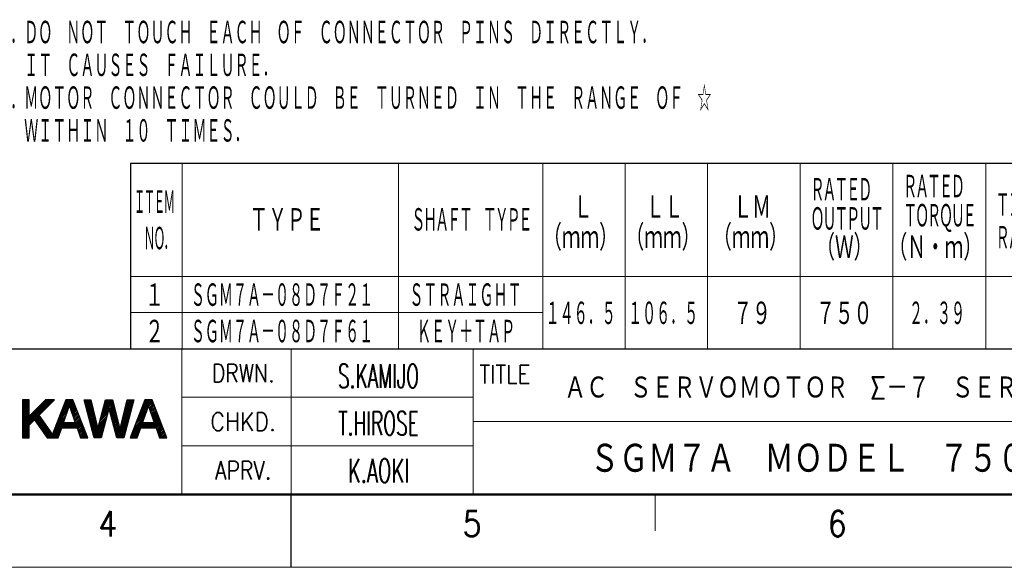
# Model space of a CAD drawing. Header units: millimetres. Extents: x 0 to 594, y 0 to 420.
# Tile 63 of 112: x 244 to 435, y 0 to 106. Entities that reach past the tile are written whole.
import ezdxf

# ---------------------------------------------------------------- set-up
doc = ezdxf.new("R2010")
doc.units = ezdxf.units.MM
doc.header["$LTSCALE"] = 0.257233
doc.layers.add('NoLayerName_001', color=7, linetype='Continuous')
doc.styles.get("Standard").update_dxf_attribs({"font": 'txt', "bigfont": 'extfont2'})

# ---------------------------------------------------------------- blocks, each defined once
blk = doc.blocks.new('JZB_0004')
at = {"layer": 'NoLayerName_001', "color": 3, "lineweight": 13}
for s, insert, char_height, attachment_point in [('\\A1;\\W0.5714;S.KAMIJO', (84.82, 14.64), 3.27, 5), ('\\A1;\\W0.8333;ＡＣ\u3000ＳＥＲＶＯＭＯＴＯＲ\u3000Σ－７\u3000ＳＥＲＩＥＳ', (110.32, 13.01), 3.27, 4), ('\\A1;\\W0.5714;T.HIROSE', (84.82, 8.14), 3.27, 5), ('\\A1;\\W0.8333;ＳＧＭ７Ａ\u3000ＭＯＤＥＬ\u3000７５０Ｗ', (145.82, 3.26), 4.36, 5), ('\\A1;\\W0.6000;K.AOKI', (84.82, 1.64), 3.27, 5)]:
    blk.add_mtext(s, dxfattribs=dict(at, insert=insert, char_height=char_height, attachment_point=attachment_point))

msp = doc.modelspace()

# ---------------------------------------------------------------- linework, layer by layer
at = {"layer": 'NoLayerName_001', "color": 7, "linetype": 'Continuous', "lineweight": 25}
for p, q in [((265.8331, 78.4268), (265.8331, 42.4268)), ((265.8331, 78.4268), (579.8331, 78.4268)), ((35.3557, 42.4268), (579.8331, 42.4268)), ((246.124, 32.5256), (244.8237, 32.5256)), ((244.8237, 32.5256), (244.8237, 25.112)), ((244.8237, 32.4895), (244.8598, 32.5256)), ((244.8237, 32.1895), (245.1598, 32.5256)), ((244.8237, 31.8895), (245.4598, 32.5256)), ((244.8237, 31.5895), (245.7598, 32.5256)), ((244.8237, 31.2895), (246.0598, 32.5256)), ((244.8237, 27.9894), (249.3598, 32.5256)), ((244.8237, 27.6894), (249.6598, 32.5256)), ((244.8237, 27.3894), (249.9598, 32.5256)), ((244.8237, 27.0894), (250.2598, 32.5256)), ((244.8237, 26.7894), (250.5598, 32.5256)), ((244.8237, 26.4894), (250.8598, 32.5256)), ((246.124, 29.3208), (246.124, 32.5256)), ((249.3082, 32.5256), (246.124, 29.3208)), ((248.0573, 29.5366), (251.0282, 32.5256)), ((251.0282, 32.5256), (249.3082, 32.5256)), ((253.2521, 32.5254), (250.6674, 25.832)), ((252.4924, 30.5581), (254.4598, 32.5255)), ((252.6811, 31.0468), (254.1598, 32.5255)), ((252.8699, 31.5356), (253.8598, 32.5255)), ((253.0586, 32.0243), (253.5598, 32.5255)), ((253.2473, 32.513), (253.2597, 32.5254)), ((254.6354, 32.5255), (253.2521, 32.5254)), ((257.4994, 25.113), (254.6354, 32.5255)), ((256.7889, 32.5256), (258.1186, 32.5256)), ((258.7541, 25.1121), (256.7889, 32.5256)), ((256.8038, 32.4695), (256.8599, 32.5256)), ((256.8667, 32.2323), (257.1599, 32.5256)), ((256.9295, 31.9952), (257.4599, 32.5256)), ((256.9924, 31.758), (257.7599, 32.5256)), ((257.0552, 31.5209), (258.0599, 32.5256)), ((258.1186, 32.5256), (259.4667, 26.8577)), ((259.4884, 26.8577), (260.9669, 32.5256)), ((260.5105, 30.7762), (262.26, 32.5256)), ((260.6164, 31.182), (261.96, 32.5256)), ((260.7223, 31.5879), (261.66, 32.5256)), ((260.8282, 31.9938), (261.36, 32.5256)), ((260.934, 32.3997), (261.06, 32.5256)), ((260.9669, 32.5256), (262.2893, 32.5256)), ((262.2893, 32.5256), (263.7627, 26.8577)), ((263.7892, 26.8594), (265.1337, 32.5256)), ((266.4665, 32.5256), (264.49, 25.1121)), ((264.7211, 30.7867), (266.46, 32.5256)), ((264.8144, 31.18), (266.16, 32.5256)), ((264.9078, 31.5733), (265.86, 32.5256)), ((265.0011, 31.9667), (265.56, 32.5256)), ((265.0944, 32.36), (265.26, 32.5256)), ((265.1337, 32.5256), (266.4665, 32.5256)), ((268.6058, 32.5254), (265.7433, 25.1121)), ((267.8798, 30.6454), (269.76, 32.5255)), ((268.0685, 31.1341), (269.4599, 32.5255)), ((268.2572, 31.6228), (269.1599, 32.5255)), ((268.4459, 32.1115), (268.8599, 32.5255)), ((269.9892, 32.5255), (268.6058, 32.5254)), ((272.8531, 25.113), (269.9892, 32.5255)), ((244.8237, 30.9895), (246.124, 32.2898)), ((244.8237, 30.6895), (246.124, 31.9898)), ((244.8237, 30.3895), (246.124, 31.6898)), ((244.8237, 30.0895), (246.124, 31.3898)), ((244.8237, 29.7895), (246.124, 31.0898)), ((244.8237, 29.4895), (246.124, 30.7898)), ((251.9262, 29.0919), (253.8476, 31.0133)), ((252.115, 29.5806), (254.7537, 32.2194)), ((252.3037, 30.0694), (254.6701, 32.4358)), ((252.8041, 28.064), (253.9305, 31.2476)), ((253.9305, 31.2476), (253.9573, 31.2476)), ((253.9573, 31.2476), (255.0789, 28.064)), ((253.9898, 31.1554), (254.8373, 32.003)), ((254.0679, 30.9336), (254.9209, 31.7866)), ((254.1461, 30.7118), (255.0045, 31.5702)), ((254.2242, 30.4899), (255.0881, 31.3538)), ((254.3024, 30.2681), (255.1717, 31.1374)), ((254.3806, 30.0462), (255.2554, 30.921)), ((254.4587, 29.8244), (255.339, 30.7046)), ((257.1181, 31.2838), (258.165, 32.3306)), ((257.181, 31.0466), (258.2226, 32.0883)), ((257.2438, 30.8095), (258.2803, 31.8459)), ((257.3067, 30.5723), (258.3379, 31.6036)), ((257.3696, 30.3352), (258.3956, 31.3612)), ((257.4324, 30.0981), (258.4532, 31.1188)), ((257.4953, 29.8609), (258.5109, 30.8765)), ((257.5581, 29.6238), (258.5685, 30.6341)), ((260.0871, 29.1527), (261.5802, 30.6459)), ((261.6168, 30.782), (260.0936, 25.1121)), ((260.1929, 29.5585), (262.4689, 31.8346)), ((260.2988, 29.9644), (262.4071, 32.0727)), ((260.4047, 30.3703), (262.3452, 32.3108)), ((261.6385, 30.782), (261.6168, 30.782)), ((263.1434, 25.1121), (261.6385, 30.782)), ((261.6548, 30.7204), (262.5308, 31.5965)), ((261.7177, 30.4833), (262.5927, 31.3583)), ((261.7807, 30.2463), (262.6546, 31.1202)), ((261.8436, 30.0092), (262.7165, 30.8821)), ((261.9065, 29.7721), (262.7784, 30.644)), ((264.3477, 29.2133), (266.0327, 30.8982)), ((264.4411, 29.6066), (266.1417, 31.3073)), ((264.5344, 30), (266.2508, 31.7164)), ((264.6277, 30.3933), (266.3598, 32.1254)), ((267.125, 28.6905), (269.0664, 30.6319)), ((267.3137, 29.1792), (269.2306, 31.0962)), ((267.5024, 29.6679), (270.0926, 32.2581)), ((267.6911, 30.1567), (270.009, 32.4745)), ((268.1579, 28.064), (269.2842, 31.2476)), ((269.2842, 31.2476), (269.3111, 31.2476)), ((269.3111, 31.2476), (270.4326, 28.064)), ((269.3296, 31.1951), (270.1762, 32.0417)), ((269.4077, 30.9733), (270.2598, 31.8253)), ((269.4859, 30.7514), (270.3434, 31.6089)), ((269.5641, 30.5296), (270.427, 31.3925)), ((269.6422, 30.3077), (270.5106, 31.1761)), ((269.7204, 30.0859), (270.5942, 30.9597)), ((269.7985, 29.864), (270.6778, 30.7433)), ((244.8237, 29.1895), (246.124, 30.4898)), ((244.8237, 28.8895), (246.124, 30.1897)), ((244.8237, 28.5894), (246.124, 29.8897)), ((244.8237, 28.2894), (246.124, 29.5897)), ((247.2179, 28.5836), (248.1042, 29.4699)), ((247.3403, 28.406), (248.2282, 29.294)), ((247.4627, 28.2285), (248.3522, 29.118)), ((247.5852, 28.0509), (248.4762, 28.942)), ((247.7076, 27.8733), (248.6002, 28.766)), ((250.6674, 25.832), (248.0573, 29.5366)), ((250.9826, 26.6483), (253.0263, 28.692)), ((251.1713, 27.137), (253.1906, 29.1562)), ((251.3601, 27.6257), (253.3548, 29.6205)), ((251.5488, 28.1145), (253.5191, 30.0848)), ((251.7375, 28.6032), (253.6834, 30.549)), ((254.0969, 27.0625), (256.0078, 28.9735)), ((254.3969, 27.0625), (256.0914, 28.7571)), ((254.5369, 29.6025), (255.4226, 30.4882)), ((254.615, 29.3807), (255.5062, 30.2718)), ((254.6932, 29.1589), (255.5898, 30.0554)), ((254.7714, 28.937), (255.6734, 29.839)), ((254.8495, 28.7152), (255.757, 29.6227)), ((254.9277, 28.4933), (255.8406, 29.4063)), ((255.0059, 28.2715), (255.9242, 29.1899)), ((257.621, 29.3866), (258.6261, 30.3918)), ((257.6839, 29.1495), (258.6838, 30.1494)), ((257.7467, 28.9124), (258.7414, 29.9071)), ((257.8096, 28.6752), (258.7991, 29.6647)), ((257.8725, 28.4381), (258.8567, 29.4223)), ((257.9353, 28.2009), (258.9144, 29.18)), ((257.9982, 27.9638), (258.972, 28.9376)), ((258.0611, 27.7267), (259.0297, 28.6953)), ((259.6636, 27.5292), (261.1395, 29.005)), ((259.7694, 27.935), (261.2497, 29.4152)), ((259.8753, 28.3409), (261.3598, 29.8254)), ((259.9812, 28.7468), (261.47, 30.2356)), ((261.9695, 29.535), (262.8403, 30.4059)), ((262.0324, 29.298), (262.9022, 30.1678)), ((262.0953, 29.0609), (262.9641, 29.9297)), ((262.1582, 28.8238), (263.026, 29.6916)), ((262.2212, 28.5867), (263.0879, 29.4535)), ((262.2841, 28.3497), (263.1498, 29.2154)), ((262.347, 28.1126), (263.2117, 28.9773)), ((262.4099, 27.8755), (263.2736, 28.7392)), ((263.8811, 27.2466), (265.4874, 28.8529)), ((263.9744, 27.6399), (265.5964, 29.262)), ((264.0677, 28.0333), (265.7055, 29.671)), ((264.1611, 28.4266), (265.8145, 30.0801)), ((264.2544, 28.82), (265.9236, 30.4892)), ((266.3702, 26.7357), (268.4095, 28.775)), ((266.5589, 27.2244), (268.5737, 29.2392)), ((266.7476, 27.7131), (268.7379, 29.7035)), ((266.9363, 28.2018), (268.9022, 30.1677)), ((269.697, 27.0625), (271.4303, 28.7957)), ((269.8767, 29.6422), (270.7614, 30.5269)), ((269.9548, 29.4203), (270.845, 30.3105)), ((270.033, 29.1985), (270.9286, 30.0941)), ((270.1111, 28.9766), (271.0122, 29.8777)), ((270.1893, 28.7548), (271.0958, 29.6613)), ((270.2674, 28.5329), (271.1794, 29.4449)), ((270.3456, 28.3111), (271.263, 29.2285)), ((270.4237, 28.0892), (271.3467, 29.0121)), ((244.8237, 26.1894), (246.124, 27.4897)), ((244.8237, 25.8894), (246.124, 27.1897)), ((244.8237, 25.5894), (246.124, 26.8897)), ((246.124, 27.5914), (247.1738, 28.6476)), ((246.124, 25.112), (246.124, 27.5914)), ((247.1738, 28.6476), (249.6108, 25.1121)), ((247.83, 27.6957), (248.7242, 28.59)), ((247.9524, 27.5181), (248.8483, 28.414)), ((248.0748, 27.3405), (248.9723, 28.238)), ((248.1972, 27.1629), (249.0963, 28.062)), ((248.3196, 26.9853), (249.2203, 27.886)), ((248.442, 26.8077), (249.3443, 27.71)), ((248.5644, 26.6301), (249.4683, 27.534)), ((248.6869, 26.4525), (249.5923, 27.358)), ((248.8093, 26.2749), (249.7163, 27.182)), ((248.9317, 26.0974), (249.8403, 27.006)), ((249.0541, 25.9198), (249.9643, 26.83)), ((250.0465, 25.1121), (252.9984, 28.064)), ((250.3465, 25.1121), (253.2984, 28.064)), ((250.6465, 25.1121), (252.3696, 26.8352)), ((250.7939, 26.1596), (252.862, 28.2277)), ((251.76, 25.1121), (252.45, 27.0625)), ((252.45, 27.0625), (255.4317, 27.0625)), ((252.5969, 27.0625), (253.5984, 28.064)), ((255.0789, 28.064), (252.8041, 28.064)), ((252.8969, 27.0625), (253.8984, 28.064)), ((253.1969, 27.0625), (254.1984, 28.064)), ((253.4969, 27.0625), (254.4984, 28.064)), ((253.7969, 27.0625), (254.7984, 28.064)), ((254.6969, 27.0625), (256.1751, 28.5407)), ((254.9969, 27.0625), (256.2587, 28.3243)), ((255.2969, 27.0625), (256.3423, 28.1079)), ((255.4317, 27.0625), (256.1185, 25.113)), ((255.4748, 26.9404), (256.4259, 27.8915)), ((255.5529, 26.7185), (256.5095, 27.6751)), ((255.6311, 26.4967), (256.5931, 27.4587)), ((255.7092, 26.2748), (256.6767, 27.2423)), ((255.7874, 26.053), (256.7603, 27.0259)), ((255.8655, 25.8311), (256.8439, 26.8095)), ((258.1239, 27.4895), (259.0873, 28.4529)), ((258.1868, 27.2524), (259.1449, 28.2105)), ((258.2496, 27.0152), (259.2026, 27.9682)), ((258.3125, 26.7781), (259.2602, 27.7258)), ((258.3754, 26.541), (259.3179, 27.4835)), ((258.4382, 26.3038), (259.3755, 27.2411)), ((258.5011, 26.0667), (259.4332, 26.9988)), ((258.564, 25.8295), (260.9191, 28.1846)), ((258.6268, 25.5924), (260.8089, 27.7744)), ((258.6897, 25.3553), (260.6987, 27.3642)), ((258.7525, 25.1181), (260.5885, 26.954)), ((259.4667, 26.8577), (259.4884, 26.8577)), ((259.5577, 27.1233), (261.0293, 28.5948)), ((262.4729, 27.6384), (263.3355, 28.5011)), ((262.5358, 27.4013), (263.3974, 28.263)), ((262.5987, 27.1643), (263.4593, 28.0249)), ((262.6616, 26.9272), (263.5212, 27.7868)), ((262.7246, 26.6901), (263.5831, 27.5487)), ((262.7875, 26.453), (263.645, 27.3106)), ((262.8504, 26.216), (263.7069, 27.0725)), ((262.9133, 25.9789), (265.3783, 28.4438)), ((262.9763, 25.7418), (265.2692, 28.0348)), ((263.0392, 25.5047), (265.1602, 27.6257)), ((263.1021, 25.2677), (265.0511, 27.2167)), ((263.2466, 25.1121), (264.9421, 26.8076)), ((263.7627, 26.8577), (263.7892, 26.8594)), ((265.804, 25.2696), (268.5985, 28.064)), ((265.9466, 25.1121), (267.7526, 26.9181)), ((265.9928, 25.7583), (268.2985, 28.064)), ((266.1815, 26.247), (268.2452, 28.3107)), ((267.1136, 25.1121), (267.8037, 27.0625)), ((267.8037, 27.0625), (270.7854, 27.0625)), ((267.897, 27.0625), (268.8985, 28.064)), ((270.4326, 28.064), (268.1579, 28.064)), ((268.197, 27.0625), (269.1985, 28.064)), ((268.497, 27.0625), (269.4985, 28.064)), ((268.797, 27.0625), (269.7985, 28.064)), ((269.097, 27.0625), (270.0986, 28.064)), ((269.397, 27.0625), (270.3986, 28.064)), ((269.997, 27.0625), (271.5139, 28.5794)), ((270.297, 27.0625), (271.5975, 28.363)), ((270.597, 27.0625), (271.6811, 28.1466)), ((270.7854, 27.0625), (271.4723, 25.113)), ((270.8145, 26.98), (271.7647, 27.9302)), ((270.8927, 26.7581), (271.8483, 27.7138)), ((270.9708, 26.5363), (271.9319, 27.4974)), ((271.049, 26.3145), (272.0155, 27.281)), ((271.1272, 26.0926), (272.0991, 27.0646)), ((271.2053, 25.8708), (272.1827, 26.8482)), ((244.8237, 25.2894), (246.124, 26.5897)), ((244.8237, 25.112), (246.124, 25.112)), ((244.9463, 25.112), (246.124, 26.2897)), ((245.2463, 25.112), (246.124, 25.9897)), ((245.5463, 25.112), (246.124, 25.6897)), ((245.8463, 25.112), (246.124, 25.3897)), ((249.1765, 25.7422), (250.0883, 26.654)), ((249.2989, 25.5646), (250.2123, 26.478)), ((249.4213, 25.387), (250.3363, 26.302)), ((249.5437, 25.2094), (250.4603, 26.126)), ((249.6108, 25.1121), (251.76, 25.1121)), ((249.7465, 25.1121), (250.5843, 25.95)), ((250.9465, 25.1121), (252.2053, 26.371)), ((251.2465, 25.1121), (252.0411, 25.9067)), ((251.5465, 25.1121), (251.8768, 25.4425)), ((255.9437, 25.6093), (256.9275, 26.5931)), ((256.0218, 25.3874), (257.0111, 26.3768)), ((256.1, 25.1656), (257.0948, 26.1604)), ((256.1185, 25.113), (257.4994, 25.113)), ((256.3474, 25.113), (257.1784, 25.944)), ((256.6474, 25.113), (257.262, 25.7276)), ((256.9474, 25.113), (257.3456, 25.5112)), ((257.2474, 25.113), (257.4292, 25.2948)), ((260.0936, 25.1121), (258.7541, 25.1121)), ((259.0466, 25.1121), (260.4783, 26.5438)), ((259.3466, 25.1121), (260.3681, 26.1336)), ((259.6466, 25.1121), (260.2579, 25.7234)), ((259.9466, 25.1121), (260.1477, 25.3132)), ((264.49, 25.1121), (263.1434, 25.1121)), ((263.5466, 25.1121), (264.833, 26.3985)), ((263.8466, 25.1121), (264.7239, 25.9895)), ((264.1466, 25.1121), (264.6149, 25.5804)), ((264.4466, 25.1121), (264.5058, 25.1713)), ((265.7433, 25.1121), (267.1136, 25.1121)), ((266.2466, 25.1121), (267.5883, 26.4538)), ((266.5466, 25.1121), (267.4241, 25.9896)), ((266.8466, 25.1121), (267.2598, 25.5253)), ((271.2835, 25.6489), (272.2663, 26.6318)), ((271.3617, 25.4271), (272.3499, 26.4154)), ((271.4398, 25.2053), (272.4335, 26.199)), ((271.4723, 25.113), (272.8531, 25.113)), ((271.6476, 25.113), (272.5171, 25.9826)), ((271.9476, 25.113), (272.6007, 25.7662)), ((272.2476, 25.113), (272.6843, 25.5498)), ((272.5476, 25.113), (272.768, 25.3334)), ((272.8476, 25.113), (272.8516, 25.117)), ((296.9877, 0), (296.9877, 14.1423))]:
    msp.add_line(p, q, dxfattribs=at)
at = {"layer": 'NoLayerName_001', "color": 2, "linetype": 'Continuous', "lineweight": 13}
for p, q in [((275.8331, 78.4268), (275.8331, 42.4268)), ((317.8331, 78.4268), (317.8331, 42.4268)), ((345.8331, 78.4268), (345.8331, 42.4268)), ((361.8331, 78.4268), (361.8331, 42.4268)), ((377.8331, 78.4268), (377.8331, 42.4268)), ((395.8331, 78.4268), (395.8331, 42.4268)), ((413.8331, 78.4268), (413.8331, 42.4268)), ((431.8331, 78.4268), (431.8331, 42.4268)), ((275.8331, 61.4268), (275.8331, 42.4268)), ((265.8331, 56.4268), (579.8331, 56.4268)), ((265.8331, 49.4268), (345.8331, 49.4268)), ((275.7743, 42.4268), (275.7743, 14.1423)), ((296.9877, 14.1423), (296.9877, 42.4268)), ((332.3434, 14.1423), (332.3434, 42.4268)), ((332.3434, 32.9986), (275.7743, 32.9986)), ((469.5234, 28.2845), (332.3434, 28.2845)), ((332.3434, 23.5734), (275.7743, 23.5734)), ((367.6991, 14.1423), (367.6991, 7.0711))]:
    msp.add_line(p, q, dxfattribs=at)
at = {"layer": 'NoLayerName_001', "color": 7, "linetype": 'Continuous', "lineweight": 50}
msp.add_line((579.8331, 14.1423), (35.3557, 14.1423), dxfattribs=at)
at = {"layer": 'NoLayerName_001', "color": 7, "linetype": 'Continuous', "lineweight": 13}
msp.add_line((593.9754, 0), (0, 0), dxfattribs=at)

# ---------------------------------------------------------------- block references
at = {"layer": 'NoLayerName_001', "xscale": 1.414227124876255, "yscale": 1.414227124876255, "zscale": 1.414227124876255}
msp.add_blockref('JZB_0004', (194.0072, 16.4262), dxfattribs=at)

# ---------------------------------------------------------------- texts
at = {"layer": 'NoLayerName_001', "color": 3, "lineweight": 13, "char_height": 4.949795, "attachment_point": 7}
for s, insert, line_spacing_factor in [('\\A1;\\W0.5000;\u3000９．ＤＯ\u3000ＮＯＴ\u3000ＴＯＵＣＨ\u3000ＥＡＣＨ\u3000ＯＦ\u3000ＣＯＮＮＥＣＴＯＲ\u3000ＰＩＮＳ\u3000ＤＩＲＥＣＴＬＹ．\\P\u3000\u3000\u3000ＩＴ\u3000ＣＡＵＳＥＳ\u3000ＦＡＩＬＵＲＥ．\\P１０．ＭＯＴＯＲ\u3000ＣＯＮＮＥＣＴＯＲ\u3000ＣＯＵＬＤ\u3000ＢＥ\u3000ＴＵＲＮＥＤ\u3000ＩＮ\u3000ＴＨＥ\u3000ＲＡＮＧＥ\u3000ＯＦ\u3000☆\\P\u3000\u3000\u3000ＷＩＴＨＩＮ\u3000１０\u3000ＴＩＭＥＳ．', (237.0164, 82.1445), 0.771429), ('\\A1;\\W0.5000;\\T0.7500;ＲＡＴＥＤ\\PＯＵＴＰＵＴ', (397.8288, 65.0632), 0.685714), ('\\A1;\\W0.5000;\\T0.7500;ＲＡＴＥＤ\\PＴＯＲＱＵＥ', (415.8288, 65.0632), 0.685714), ('\\A1;\\W0.4167;\\T0.8000;ＩＴＥＭ\\P\u3000ＮＯ．', (266.4378, 61.2491), 0.857143), ('\\A1;\\W0.5000;\\T0.7500;ＴＩＭＥ\\PＲＡＴＩＮＧ', (433.7797, 61.4061), 0.771429)]:
    msp.add_mtext(s, dxfattribs=dict(at, insert=insert, line_spacing_factor=line_spacing_factor))
for s, insert in [('\\A1;\\W0.6667;Ｌ', (351.8532, 67.3558)), ('\\A1;\\W0.6667;ＬＬ', (365.8733, 67.3558)), ('\\A1;\\W0.6667;ＬＭ', (382.8733, 67.3558)), ('\\A1;\\W0.6667;ＴＹＰＥ', (288.9134, 64.8809)), ('\\A1;\\W0.5000;\\T0.7500;ＳＨＡＦＴ\u3000ＴＹＰＥ', (320.3248, 64.8809)), ('\\A1;\\W0.6667;（ｍｍ）', (345.9134, 61.4061)), ('\\A1;\\W0.6667;（ｍｍ）', (361.9134, 61.4061)), ('\\A1;\\W0.6667;（ｍｍ）', (378.9134, 61.4061)), ('\\A1;\\W0.6667;（Ｗ）', (398.9425, 59.4784)), ('\\A1;\\W0.6667;（Ｎ・ｍ）', (412.9827, 59.4784)), ('\\A1;\\W0.6667;１', (268.6652, 50.2739)), ('\\A1;\\W0.5000;ＳＧＭ７Ａ－０８Ｄ７Ｆ２１', (277.5338, 50.2739)), ('\\A1;\\W0.5000;ＳＴＲＡＩＧＨＴ', (319.9536, 50.2739)), ('\\A1;\\W0.5000;１４６．５', (346.4084, 46.7389)), ('\\A1;\\W0.5000;１０６．５', (362.4084, 46.7389)), ('\\A1;\\W0.6667;７９', (382.8632, 46.7389)), ('\\A1;\\W0.6667;７５０', (398.9425, 46.7389)), ('\\A1;\\W0.5000;２．３９', (416.9425, 46.7389)), ('\\A1;\\W0.6667;２', (268.6652, 43.2039)), ('\\A1;\\W0.5000;ＳＧＭ７Ａ－０８Ｄ７Ｆ６１', (277.5338, 43.2039)), ('\\A1;\\W0.5000;ＫＥＹ＋ＴＡＰ', (321.4386, 43.2039))]:
    msp.add_mtext(s, dxfattribs=dict(at, insert=insert))
at = {"layer": 'NoLayerName_001', "color": 2, "lineweight": 13}
for s, insert, char_height, attachment_point in [('\\A1;\\W0.8191;DRWN.', (287.6948, 35.9175), 3.535568, 8), ('\\A1;\\W0.8600;TITLE', (333.5333, 35.6851), 3.535568, 7), ('\\A1;\\W0.8821;CHKD.', (287.6948, 26.4894), 3.535568, 8), ('\\A1;\\W0.8191;APRV.', (287.6948, 17.0613), 3.535568, 8), ('\\A1;\\W0.8600;4', (259.5874, 5.9766), 4.949795, 7), ('\\A1;\\W0.8600;5', (330.2988, 5.9766), 4.949795, 7), ('\\A1;\\W0.8600;6', (401.1898, 5.9841), 4.949795, 7)]:
    msp.add_mtext(s, dxfattribs=dict(at, insert=insert, char_height=char_height, attachment_point=attachment_point))

doc.saveas('drawing.dxf')
